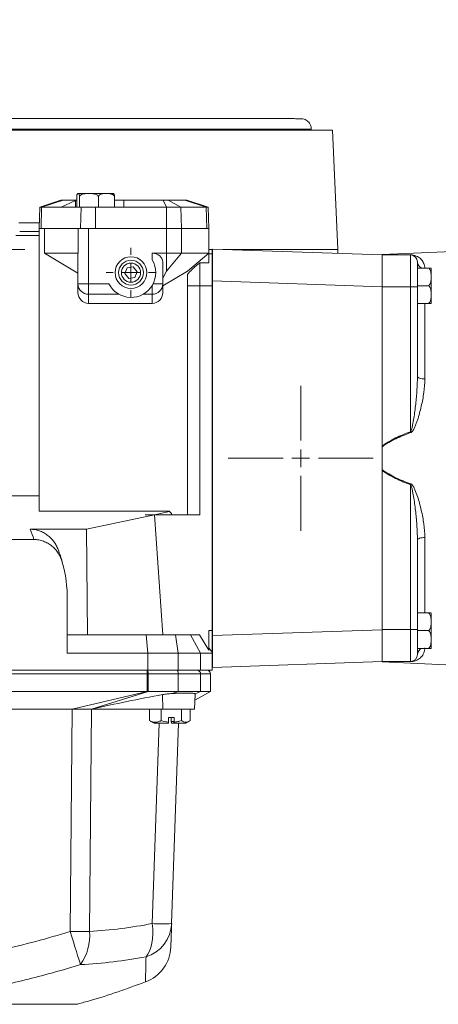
# Model space of a CAD drawing. Header units: millimetres. Extents: x 110 to 1108, y -176 to 1006.
# Tile 4 of 10: x 352 to 470, y -161 to 117. Entities that reach past the tile are written whole.
import ezdxf

# ---------------------------------------------------------------- set-up
doc = ezdxf.new("R2010")
doc.units = ezdxf.units.MM

# ---------------------------------------------------------------- blocks, each defined once
blk = doc.blocks.new('SW_CENTERMARKSYMBOL_4')
at = {"color": 0, "linetype": 'Continuous', "lineweight": 0}
for p, q in [((0, 5), (0, 65)), ((-5, 0), (-65, 0)), ((0, 0), (-2.5, 0)), ((0, 0), (0, 2.5)), ((0, 0), (0, -2.5)), ((0, 0), (2.5, 0)), ((5, 0), (65, 0)), ((0, -5), (0, -65))]:
    blk.add_line(p, q, dxfattribs=at)
blk = doc.blocks.new('SW_CENTERMARKSYMBOL_9')
at = {"color": 0, "linetype": 'Continuous', "lineweight": 0}
for p, q in [((0, 5), (0, 20.5)), ((-5, 0), (-20.5, 0)), ((0, 0), (-2.5, 0)), ((0, 0), (0, 2.5)), ((0, 0), (0, -2.5)), ((0, 0), (2.5, 0)), ((5, 0), (20.5, 0)), ((0, -5), (0, -20.5))]:
    blk.add_line(p, q, dxfattribs=at)
blk = doc.blocks.new('SW_CENTERMARKSYMBOL_10')
at = {"color": 0, "linetype": 'Continuous', "lineweight": 0}
for p, q in [((0, 5), (0, 20.5)), ((-5, 0), (-20.5, 0)), ((0, 0), (-2.5, 0)), ((0, 0), (0, 2.5)), ((0, 0), (0, -2.5)), ((0, 0), (2.5, 0)), ((5, 0), (20.5, 0)), ((0, -5), (0, -20.5))]:
    blk.add_line(p, q, dxfattribs=at)
blk = doc.blocks.new('SW_CENTERMARKSYMBOL_15')
at = {"color": 0, "linetype": 'Continuous', "lineweight": 0}
for p, q in [((0, 5), (0, 7)), ((-5, 0), (-7, 0)), ((0, 0), (-2.5, 0)), ((0, 0), (0, 2.5)), ((0, 0), (0, -2.5)), ((0, 0), (2.5, 0)), ((5, 0), (7, 0)), ((0, -5), (0, -7))]:
    blk.add_line(p, q, dxfattribs=at)

msp = doc.modelspace()

# ---------------------------------------------------------------- linework, layer by layer
at = {"color": 8, "linetype": 'Continuous', "lineweight": 15}
for p, q in [((348.64, 86.1), (434.19, 86.1)), ((466.29, 36.82), (466.29, 15.46)), ((466.29, -29.41), (466.29, -50.76)), ((405.66, -72.97), (401.28, -75.45)), ((389.2, -138.64), (391.17, -81.97))]:
    msp.add_line(p, q, dxfattribs=at)
at = {"color": 7, "linetype": 'Continuous', "lineweight": 15}
for p, q in [((348.67, 85.85), (440.19, 85.85)), ((434.19, 85.85), (434.19, 86.1)), ((441.69, 52.1), (440.19, 85.85)), ((367.85, 64.03), (367.85, 66.93)), ((377.97, 67.93), (368.42, 67.93)), ((368.62, 64.03), (368.62, 66.93)), ((373.96, 64.03), (373.96, 66.93)), ((378.53, 64.03), (378.53, 66.93)), ((363.4, 66.03), (357.4, 64.03)), ((357.93, 64.03), (363.99, 66.03)), ((363.4, 66.03), (363.99, 66.03)), ((363.44, 64.03), (367.54, 65.96)), ((363.99, 66.03), (367.69, 66.03)), ((367.54, 64.03), (367.54, 65.96)), ((367.93, 66.03), (367.69, 66.03)), ((381.19, 66.03), (378.46, 66.03)), ((381.19, 66.03), (392.28, 66.03)), ((381.19, 65.96), (381.19, 64.03)), ((392.28, 66.03), (393.19, 64.03)), ((392.28, 66.03), (393.69, 66.03)), ((397.29, 64.03), (393.69, 66.03)), ((393.69, 66.03), (398.4, 66.03)), ((404.46, 64.03), (398.4, 66.03)), ((398.4, 66.03), (398.98, 66.03)), ((404.98, 64.03), (398.98, 66.03)), ((357.4, 64.03), (357.19, 58.03)), ((357.93, 64.03), (357.4, 64.03)), ((357.93, 64.03), (357.78, 58.03)), ((363.44, 64.03), (357.93, 64.03)), ((369.1, 64.03), (363.44, 64.03)), ((369.1, 64.03), (368.95, 58.03)), ((373.19, 64.03), (369.1, 64.03)), ((373.19, 64.03), (373.19, 58.03)), ((373.19, 64.03), (381.19, 64.03)), ((393.19, 64.03), (381.19, 64.03)), ((393.19, 64.03), (393.19, 58.03)), ((397.29, 64.03), (393.19, 64.03)), ((397.29, 64.03), (397.44, 58.03)), ((404.46, 64.03), (397.29, 64.03)), ((404.46, 64.03), (404.61, 58.03)), ((404.98, 64.03), (404.46, 64.03)), ((404.98, 64.03), (405.19, 58.03)), ((357.25, 59.6), (351.48, 59.6)), ((350.67, 56.03), (357.19, 56.03)), ((351.72, 57.15), (357.19, 57.15)), ((357.19, -21.96), (357.19, 58.03)), ((358.71, 58.03), (357.19, 58.03)), ((358.71, 58.03), (368.24, 58.03)), ((358.71, 51.03), (358.71, 58.03)), ((368.24, 51.03), (368.24, 58.03)), ((368.24, 58.03), (371.19, 58.03)), ((371.19, 58.03), (371.19, 42.33)), ((371.19, 58.03), (373.19, 58.03)), ((393.19, 58.03), (373.19, 58.03)), ((397.44, 58.03), (393.19, 58.03)), ((393.19, 51.03), (393.19, 58.03)), ((397.44, 51.03), (397.44, 58.03)), ((404.61, 58.03), (397.44, 58.03)), ((404.61, 58.03), (405.19, 58.03)), ((405.19, 51.03), (405.19, 58.03)), ((505.69, 53.03), (454.19, 50.62)), ((358.71, 51.03), (368.24, 51.03)), ((358.71, 51.03), (368.19, 45.4)), ((368.19, 42.33), (368.19, 50.74)), ((389.19, 51.03), (393.19, 51.03)), ((389.19, 49.13), (389.19, 51.03)), ((393.19, 51.03), (397.44, 51.03)), ((393.19, 45.99), (393.19, 51.03)), ((393.19, 45.99), (397.44, 51.03)), ((397.44, 51.03), (405.19, 51.03)), ((399.19, 45.99), (405.19, 51.03)), ((405.19, 52.1), (406.33, 52.1)), ((405.19, 48.33), (405.19, 51.03)), ((405.19, 50.82), (406.19, 50.82)), ((406.21, 52.2), (454.19, 50.53)), ((409.23, 52.1), (441.69, 52.1)), ((441.64, 50.97), (441.69, 52.1)), ((454.19, 50.53), (454.19, 50.62)), ((462.19, 50.53), (454.19, 50.53)), ((462.19, 41.53), (462.19, 50.53)), ((392.19, 48.51), (392.19, 42.33)), ((402.66, 48.33), (402.66, 41.82)), ((405.19, 48.33), (402.66, 48.33)), ((464.19, 48.53), (464.19, 41.53)), ((382.1, 46.87), (381.48, 45.26)), ((381.48, 45.26), (382.57, 43.91)), ((383.81, 47.15), (382.1, 46.87)), ((384.9, 45.8), (383.81, 47.15)), ((384.28, 44.18), (384.9, 45.8)), ((392.19, 43.97), (393.19, 45.99)), ((392.19, 41.84), (399.19, 45.99)), ((399.19, 41.82), (399.19, 45.05)), ((464.19, 46.82), (467.09, 46.82)), ((468.09, 37.04), (468.09, 46.59)), ((371.19, 42.33), (368.19, 42.33)), ((368.19, 39.92), (368.19, 42.33)), ((371.19, 42.33), (376.97, 42.33)), ((371.19, 39.43), (371.19, 42.33)), ((382.57, 43.91), (384.28, 44.18)), ((389.19, 39.43), (389.19, 41.92)), ((392.19, 42.33), (389.42, 42.33)), ((392.19, 42.33), (392.19, 39.92)), ((399.19, 41.82), (402.66, 41.82)), ((399.19, -22.97), (399.19, 41.82)), ((402.66, 41.82), (406.19, 41.82)), ((402.66, 41.82), (402.66, -22.97)), ((406.19, 43.21), (406.21, 43.21)), ((406.19, 43.21), (406.19, -57.15)), ((406.21, 43.21), (406.21, -57.15)), ((454.19, 41.53), (406.21, 43.21)), ((464.19, 41.82), (467.09, 41.82)), ((379.75, 39.43), (371.19, 39.43)), ((371.19, 39.43), (371.19, 36.81)), ((389.19, 39.43), (386.63, 39.43)), ((389.19, 36.81), (389.19, 39.43)), ((454.19, 41.53), (454.19, 41.53)), ((454.19, -3.6), (454.19, 41.53)), ((462.19, 41.53), (454.19, 41.53)), ((462.19, 0.52), (462.19, 41.53)), ((464.19, 41.53), (462.19, 41.53)), ((464.19, 41.53), (464.19, 16.23)), ((389.19, 36.81), (371.19, 36.81)), ((464.19, 36.82), (467.09, 36.82)), ((462.29, 0.27), (462.19, 0.52)), ((454.19, -10.16), (454.19, -3.79)), ((454.19, -55.47), (454.19, -10.35)), ((462.29, -14.21), (462.19, -14.46)), ((462.19, -55.47), (462.19, -14.46)), ((232.71, -17.6), (357.19, -17.6)), ((394.02, -21.96), (357.19, -21.96)), ((394.12, -22.07), (389.88, -22.97)), ((394.02, -21.96), (394.12, -22.07)), ((394.12, -22.07), (394.65, -22.59)), ((389.84, -22.98), (370.64, -27.07)), ((387.19, -22.98), (387.19, -22.97)), ((402.66, -22.97), (387.19, -22.97)), ((387.19, -22.98), (389.84, -22.98)), ((389.84, -22.98), (392.21, -56.97)), ((394.67, -22.97), (394.65, -22.59)), ((370.64, -27.07), (354.7, -27.07)), ((370.64, -27.07), (370.92, -56.97)), ((226.63, -29.97), (355.76, -29.97)), ((464.19, -30.18), (464.19, -55.47)), ((365.19, -62.17), (365.19, -46.97)), ((464.19, -50.76), (467.09, -50.76)), ((468.09, -60.54), (468.09, -50.99)), ((406.21, -57.15), (454.19, -55.48)), ((454.19, -55.48), (454.19, -55.47)), ((462.19, -55.47), (454.19, -55.47)), ((462.19, -64.47), (462.19, -55.47)), ((464.19, -55.47), (462.19, -55.47)), ((464.19, -55.47), (464.19, -62.47)), ((365.19, -56.97), (387.52, -56.97)), ((387.52, -56.97), (387.91, -62.17)), ((387.52, -56.97), (395.75, -56.97)), ((395.75, -56.97), (396.52, -62.17)), ((395.75, -56.97), (399.99, -56.97)), ((399.99, -56.97), (402.89, -62.17)), ((399.99, -56.97), (402.6, -56.97)), ((402.6, -56.97), (405.19, -61.3)), ((405.19, -55.76), (406.19, -55.76)), ((405.19, -61.3), (405.19, -55.76)), ((406.19, -57.15), (406.21, -57.15)), ((464.19, -55.76), (467.09, -55.76)), ((464.19, -60.76), (467.09, -60.76)), ((387.91, -62.17), (365.19, -62.17)), ((387.91, -62.17), (387.91, -66.97)), ((396.52, -62.17), (387.91, -62.17)), ((396.52, -62.17), (396.52, -66.97)), ((402.89, -62.17), (396.52, -62.17)), ((402.89, -62.17), (402.89, -66.97)), ((406.19, -62.17), (402.89, -62.17)), ((406.19, -64.02), (406.19, -66.97)), ((454.19, -64.47), (406.21, -66.15)), ((462.19, -64.47), (454.19, -64.47)), ((454.19, -64.47), (454.19, -64.47)), ((454.19, -64.57), (454.19, -64.48)), ((454.19, -64.57), (505.69, -66.97)), ((387.91, -66.97), (202.67, -66.97)), ((387.78, -67.97), (202.8, -67.97)), ((387.78, -67.97), (387.78, -66.97)), ((387.78, -72.97), (387.78, -67.97)), ((388.04, -67.97), (387.78, -67.97)), ((396.52, -66.97), (387.91, -66.97)), ((388.04, -72.97), (388.04, -67.97)), ((396.52, -67.97), (388.04, -67.97)), ((402.89, -66.97), (396.52, -66.97)), ((396.52, -72.97), (396.52, -67.97)), ((402.89, -67.97), (396.52, -67.97)), ((406.19, -66.97), (402.89, -66.97)), ((402.89, -72.97), (402.89, -67.97)), ((405.66, -67.97), (402.89, -67.97)), ((405.66, -72.97), (405.66, -67.97)), ((405.69, -67.97), (405.66, -67.97)), ((405.69, -72.97), (405.69, -67.97)), ((202.8, -72.97), (387.78, -72.97)), ((387.78, -72.97), (366.55, -77.97)), ((388.04, -72.97), (372.05, -77.97)), ((387.78, -72.97), (388.04, -72.97)), ((388.04, -72.97), (396.52, -72.97)), ((392.13, -73.86), (392.18, -77.97)), ((396.52, -72.97), (394.79, -73.55)), ((396.52, -72.97), (402.89, -72.97)), ((401.19, -77.97), (401.34, -73.73)), ((401.28, -75.46), (405.69, -72.97)), ((401.3, -73.73), (401.32, -73.65)), ((402.89, -72.97), (401.32, -73.65)), ((402.89, -72.97), (405.66, -72.97)), ((405.66, -72.97), (405.69, -72.97)), ((206.96, -77.97), (366.55, -77.97)), ((365.96, -140.87), (366.55, -77.97)), ((366.55, -77.97), (372.05, -77.97)), ((372.05, -77.97), (371.46, -140.87)), ((372.05, -77.97), (392.18, -77.97)), ((388.44, -81.22), (388.44, -77.97)), ((391.7, -81.22), (391.7, -77.97)), ((392.18, -77.97), (401.19, -77.97)), ((397.46, -81.22), (397.46, -77.97)), ((399.95, -81.22), (399.95, -77.97)), ((393.78, -80.37), (395.38, -80.37)), ((393.78, -81.63), (393.78, -80.37)), ((394.6, -81.63), (394.6, -80.37)), ((395.38, -80.37), (395.38, -81.63)), ((388.65, -81.3), (388.44, -81.22)), ((388.63, -81.34), (389.72, -81.97)), ((389.72, -81.97), (393.74, -81.97)), ((394.65, -81.97), (394.69, -81.97)), ((394.69, -81.47), (395.29, -81.47)), ((394.69, -81.47), (394.69, -81.97)), ((394.69, -81.97), (395.29, -81.97)), ((396.67, -81.97), (394.69, -138.64)), ((395.29, -81.97), (395.29, -81.47)), ((395.29, -81.97), (395.33, -81.97)), ((395.33, -81.97), (398.67, -81.97)), ((398.67, -81.97), (399.76, -81.34))]:
    msp.add_line(p, q, dxfattribs=at)
at = {"color": 7, "linetype": 'Continuous', "lineweight": 15, "flags": 128}
for points in [[(466.29, 15.46), (465.88, 15.47), (465.49, 15.51), (465.13, 15.58), (464.81, 15.68), (464.55, 15.79), (464.35, 15.93), (464.23, 16.08), (464.19, 16.23)], [(466.29, -29.41), (465.88, -29.42), (465.49, -29.46), (465.13, -29.52), (464.81, -29.62), (464.55, -29.74), (464.35, -29.88), (464.23, -30.02), (464.19, -30.18)], [(389.2, -138.64), (389.33, -140.11), (389.36, -141.55), (389.28, -142.92), (389.1, -144.21), (388.82, -145.39), (388.45, -146.44), (387.98, -147.33), (387.44, -148.06)], [(368.94, -150.23), (368.72, -149.57), (368.44, -148.71), (368.11, -147.69), (367.74, -146.52), (367.33, -145.23), (366.89, -143.83), (366.43, -142.37), (365.96, -140.87)]]:
    msp.add_lwpolyline(points, dxfattribs=at)
at = {"color": 7, "linetype": 'Continuous', "lineweight": 15}
for radius in [4.5, 3.5, 2.7]:
    msp.add_circle((383.19, 45.53), radius, dxfattribs=at)
for centre, radius, start, end in [((377.97, 66.93), 1, 74.2532, 90), ((406.19, 51.7), 0.5, 88, 90), ((462.19, 50.79), 0.26, 270.2599, 291.3536), ((462.19, 48.53), 2, 0, 90), ((383.19, 45.53), 7, 207.1847, 31.0027), ((467.09, 46.59), 1, 360, 13.1034), ((371.14, 42.38), 2.95, 181.0102, 270.9758), ((389.24, 42.38), 2.95, 269.0242, 358.9898), ((467.09, 37.04), 1, 346.8938, 360), ((325.19, -39.45), 32, 17.2371, 22.7596), ((325.19, -46.97), 40, 15.3792, 20.6989), ((325.19, -46.97), 40, 360, 15.3792), ((467.09, -50.99), 1, 360, 13.1034), ((467.09, -60.54), 1, 346.8938, 360), ((462.19, -62.47), 2, 270, 0), ((406.19, -65.65), 0.5, 270, 272), ((462.19, -64.73), 0.26, 68.6464, 89.7401), ((386.88, -67.74), 1.18, 348.6309, 40.3907), ((395.36, -67.74), 1.18, 348.6309, 40.3907), ((401.9, -67.96), 0.983, 359.0242, 88.9898), ((404.68, -67.96), 0.983, 359.0242, 88.9898), ((404.69, -67.97), 1, 360, 90), ((384.27, -138.11), 10.44, 287.6998, 357.1305), ((391.94, -87.1), 51.61, 266.9472, 273.0528), ((368.71, 137.26), 278.15, 269.4339, 270.5661), ((357.57, -142.16), 13.94, 324.6193, 5.2949), ((383.47, -144.84), 11, 290.3713, 358.0001)]:
    msp.add_arc(centre, radius, start, end, dxfattribs=at)
at = {"color": 8, "linetype": 'Continuous', "lineweight": 15}
for centre, start, end in [((466.05, 48.57), 181.3515, 250.8876), ((466.05, -62.52), 109.1124, 178.6485)]:
    msp.add_arc(centre, 1.86, start, end, dxfattribs=at)
at = {"color": 7, "linetype": 'Continuous', "lineweight": 15}
for centre, major_axis, ratio, start_param, end_param in [((373.19, 65.96), (7.99, 1.99), 0.222648, 2.274672, 2.300866), ((373.19, 65.96), (8, 0), 0.333333, 0, 0.026194), ((371.19, 48.96), (2.86, -2.23), 0.405408, 3.269706, 3.448325), ((389.19, 48.51), (3, 0), 0.8391, 0, 1.570796), ((406.19, 43.2), (0.02, 9), 0.001936, 4.713543, 6.283121), ((371.19, 39.92), (0, -3.11), 0.965926, 4.712389, 6.283185), ((389.19, 39.92), (0, -3.11), 0.965926, 0, 1.570796), ((406.19, -57.14), (-0.02, 9), 0.001936, 3.141656, 4.711235), ((404.29, -55.76), (-5.63, 8.93), 0.194601, 2.023395, 2.198281)]:
    msp.add_ellipse(centre, major_axis=major_axis, ratio=ratio, start_param=start_param, end_param=end_param, dxfattribs=at)
for points, knots in [([(430.59, 89.05), (430.6, 89.06), (430.62, 89.08), (430.18, 89.09), (429.4, 89.1), (428.43, 89.1), (427.38, 89.1), (425.58, 89.1), (422.56, 89.1), (417.55, 89.1), (411.41, 89.1), (404.2, 89.1), (396.01, 89.1), (386.89, 89.1), (376.92, 89.1), (366.15, 89.1), (356.59, 89.1), (350.44, 89.1), (348.32, 89.1)], [0, 0, 0, 0, 0.029333, 0.076696, 0.119523, 0.157015, 0.188459, 0.214893, 0.294644, 0.376392, 0.458849, 0.541275, 0.624018, 0.706771, 0.789751, 0.872893, 0.956021, 1, 1, 1, 1]), ([(430.61, 89.02), (431.01, 89.06), (431.86, 89.15), (433.03, 88.58), (433.78, 87.72), (434.14, 86.86), (434.18, 86.34), (434.19, 86.1)], [0, 0, 0, 0, 0.226955, 0.476871, 0.704797, 0.864293, 1, 1, 1, 1]), ([(367.85, 66.93), (367.85, 67.07), (367.86, 67.2), (367.89, 67.41), (367.9, 67.49), (367.93, 67.62), (367.95, 67.67), (367.99, 67.75), (368, 67.78), (368.06, 67.85), (368.09, 67.87), (368.16, 67.9), (368.2, 67.9), (368.27, 67.9), (368.31, 67.9), (368.38, 67.87), (368.42, 67.85), (368.47, 67.78), (368.49, 67.75), (368.52, 67.67), (368.54, 67.62), (368.57, 67.49), (368.59, 67.41), (368.61, 67.2), (368.62, 67.07), (368.62, 66.93)], [0, 0, 0, 0, 0.0625, 0.0625, 0.125, 0.125, 0.1875, 0.1875, 0.25, 0.25, 0.375, 0.375, 0.5, 0.5, 0.625, 0.625, 0.75, 0.75, 0.8125, 0.8125, 0.875, 0.875, 0.9375, 0.9375, 1, 1, 1, 1]), ([(368.62, 66.93), (368.62, 67.07), (368.68, 67.2), (368.84, 67.41), (368.95, 67.49), (369.29, 67.69), (369.54, 67.76), (370.03, 67.85), (370.28, 67.87), (370.79, 67.9), (371.04, 67.9), (371.54, 67.9), (371.79, 67.9), (372.3, 67.87), (372.55, 67.85), (372.92, 67.78), (373.04, 67.75), (373.29, 67.67), (373.41, 67.62), (373.63, 67.49), (373.73, 67.41), (373.9, 67.2), (373.96, 67.07), (373.96, 66.93)], [0, 0, 0, 0, 0.0625, 0.0625, 0.125, 0.125, 0.25, 0.25, 0.375, 0.375, 0.5, 0.5, 0.625, 0.625, 0.75, 0.75, 0.8125, 0.8125, 0.875, 0.875, 0.9375, 0.9375, 1, 1, 1, 1]), ([(373.96, 66.93), (373.96, 67.07), (374.01, 67.2), (374.15, 67.41), (374.24, 67.49), (374.43, 67.62), (374.53, 67.67), (374.74, 67.75), (374.85, 67.78), (375.17, 67.85), (375.38, 67.87), (375.81, 67.9), (376.03, 67.9), (376.46, 67.9), (376.68, 67.9), (377.11, 67.87), (377.33, 67.85), (377.65, 67.78), (377.75, 67.75), (377.96, 67.67), (378.06, 67.62), (378.25, 67.49), (378.34, 67.41), (378.48, 67.2), (378.53, 67.07), (378.53, 66.93)], [0, 0, 0, 0, 0.0625, 0.0625, 0.125, 0.125, 0.1875, 0.1875, 0.25, 0.25, 0.375, 0.375, 0.5, 0.5, 0.625, 0.625, 0.75, 0.75, 0.8125, 0.8125, 0.875, 0.875, 0.9375, 0.9375, 1, 1, 1, 1]), ([(378.53, 66.93), (378.53, 66.99), (378.53, 67.11), (378.51, 67.3), (378.48, 67.52), (378.39, 67.82), (378.3, 67.89), (378.24, 67.89), (378.24, 67.89)], [0, 0, 0, 0, 0.067852, 0.135474, 0.24579, 0.434342, 0.978542, 1, 1, 1, 1]), ([(406.19, 52.2), (406.19, 52.2), (406.19, 52.14), (406.19, 51.91), (406.19, 51.74), (406.19, 51.41), (406.19, 51.28), (406.19, 51), (406.19, 50.85), (406.19, 50.36), (406.19, 49.99), (406.19, 49.15), (406.19, 48.7), (406.19, 47.97), (406.19, 47.71), (406.19, 47.19), (406.19, 46.93), (406.19, 46.11), (406.19, 45.55), (406.19, 44.4), (406.19, 43.8), (406.19, 43.21)], [0, 0, 0, 0, 0.125, 0.125, 0.25, 0.25, 0.3125, 0.3125, 0.375, 0.375, 0.5, 0.5, 0.625, 0.625, 0.6875, 0.6875, 0.75, 0.75, 0.875, 0.875, 1, 1, 1, 1]), ([(454.19, 50.53), (454.78, 50.53), (455.41, 50.54), (456.72, 50.54), (457.39, 50.54), (459.45, 50.54), (460.86, 50.54), (462.29, 50.55)], [0, 0, 0, 0, 0.25, 0.25, 0.5, 0.5, 1, 1, 1, 1]), ([(454.19, 41.53), (454.19, 41.64), (454.19, 41.84), (454.19, 42.15), (454.19, 42.46), (454.19, 42.76), (454.19, 43.06), (454.19, 43.36), (454.19, 43.65), (454.19, 43.94), (454.19, 44.23), (454.19, 44.51), (454.19, 44.79), (454.19, 45.07), (454.19, 45.33), (454.19, 45.6), (454.19, 45.85), (454.19, 46.11), (454.19, 46.35), (454.19, 46.59), (454.19, 46.83), (454.19, 47.05), (454.19, 47.27), (454.19, 47.49), (454.19, 47.69), (454.19, 47.95), (454.19, 48.25), (454.19, 48.59), (454.19, 48.9), (454.19, 49.19), (454.19, 49.46), (454.19, 49.7), (454.19, 49.91), (454.19, 50.1), (454.19, 50.25), (454.19, 50.37), (454.19, 50.46), (454.19, 50.52), (454.19, 50.52), (454.19, 50.53)], [0, 0, 0, 0, 0.021934, 0.043772, 0.065515, 0.087161, 0.108712, 0.130167, 0.151526, 0.172789, 0.193957, 0.215029, 0.236006, 0.256887, 0.277673, 0.298363, 0.318958, 0.339457, 0.359862, 0.380171, 0.400384, 0.420503, 0.440527, 0.460455, 0.480288, 0.500027, 0.536536, 0.573369, 0.610527, 0.648009, 0.685816, 0.723948, 0.762405, 0.801189, 0.840298, 0.879733, 0.919495, 0.959584, 1, 1, 1, 1]), ([(466.29, 46.68), (466.29, 47.22), (466.18, 47.7), (465.91, 48.34), (465.8, 48.54), (465.56, 48.91), (465.43, 49.09), (465.13, 49.42), (464.96, 49.57), (464.61, 49.84), (464.42, 49.96), (463.99, 50.19), (463.76, 50.29), (463.35, 50.41), (463.2, 50.45), (462.92, 50.5), (462.82, 50.51), (462.65, 50.53), (462.58, 50.54), (462.44, 50.54), (462.37, 50.55), (462.29, 50.55)], [0, 0, 0, 0, 0.25, 0.25, 0.375, 0.375, 0.5, 0.5, 0.625, 0.625, 0.75, 0.75, 0.875, 0.875, 0.9375, 0.9375, 0.96875, 0.96875, 0.984375, 0.984375, 1, 1, 1, 1]), ([(402.66, 48.33), (402.03, 47.84), (401.42, 47.32), (400.55, 46.51), (400.26, 46.24), (399.71, 45.66), (399.44, 45.36), (399.19, 45.05)], [0, 0, 0, 0, 0.5, 0.5, 0.75, 0.75, 1, 1, 1, 1]), ([(468.07, 46.82), (468.07, 46.82), (468.13, 46.82), (468.07, 46.82), (467.76, 46.82), (467.56, 46.82), (467.34, 46.82), (467.19, 46.82), (467.11, 46.82), (467.09, 46.82)], [0, 0, 0, 0, 0.000536, 0.613499, 0.736393, 0.860295, 0.924085, 0.988417, 1, 1, 1, 1]), ([(467.09, 46.82), (467.23, 46.82), (467.37, 46.76), (467.58, 46.61), (467.66, 46.51), (467.79, 46.3), (467.84, 46.19), (467.92, 45.96), (467.94, 45.85), (468.01, 45.5), (468.04, 45.26), (468.06, 44.79), (468.07, 44.55), (468.07, 44.08), (468.06, 43.84), (468.03, 43.37), (468.01, 43.13), (467.94, 42.78), (467.91, 42.67), (467.83, 42.44), (467.78, 42.33), (467.65, 42.12), (467.57, 42.02), (467.36, 41.87), (467.23, 41.82), (467.09, 41.82)], [0, 0, 0, 0, 0.0625, 0.0625, 0.125, 0.125, 0.1875, 0.1875, 0.25, 0.25, 0.375, 0.375, 0.5, 0.5, 0.625, 0.625, 0.75, 0.75, 0.8125, 0.8125, 0.875, 0.875, 0.9375, 0.9375, 1, 1, 1, 1]), ([(467.09, 41.82), (467.23, 41.82), (467.37, 41.76), (467.58, 41.61), (467.66, 41.51), (467.79, 41.3), (467.84, 41.19), (467.92, 40.96), (467.94, 40.85), (468.01, 40.5), (468.04, 40.26), (468.06, 39.79), (468.07, 39.55), (468.07, 39.08), (468.06, 38.84), (468.03, 38.37), (468.01, 38.13), (467.94, 37.78), (467.91, 37.67), (467.83, 37.44), (467.78, 37.33), (467.65, 37.12), (467.57, 37.02), (467.36, 36.87), (467.23, 36.82), (467.09, 36.82)], [0, 0, 0, 0, 0.0625, 0.0625, 0.125, 0.125, 0.1875, 0.1875, 0.25, 0.25, 0.375, 0.375, 0.5, 0.5, 0.625, 0.625, 0.75, 0.75, 0.8125, 0.8125, 0.875, 0.875, 0.9375, 0.9375, 1, 1, 1, 1]), ([(467.09, 36.82), (467.1, 36.82), (467.16, 36.82), (467.29, 36.82), (467.49, 36.82), (467.73, 36.82), (468.07, 36.82), (468.13, 36.82), (468.07, 36.82), (468.07, 36.82)], [0, 0, 0, 0, 0.0024821, 0.0561645, 0.1211121, 0.2162574, 0.3852814, 0.9996613, 1, 1, 1, 1]), ([(464.19, 16.23), (464.19, 14.92), (464.14, 13.61), (463.97, 10.97), (463.85, 9.65), (463.55, 7.01), (463.38, 5.69), (463.08, 3.72), (462.96, 3.06), (462.76, 2.07), (462.69, 1.75), (462.55, 1.26), (462.5, 1.1), (462.41, 0.87), (462.38, 0.79), (462.32, 0.68), (462.3, 0.64), (462.25, 0.58), (462.23, 0.54), (462.19, 0.52)], [0, 0, 0, 0, 0.25, 0.25, 0.5, 0.5, 0.75, 0.75, 0.875, 0.875, 0.9375, 0.9375, 0.96875, 0.96875, 0.984375, 0.984375, 0.992188, 0.992188, 1, 1, 1, 1]), ([(462.29, 0.27), (462.37, 0.3), (462.44, 0.34), (462.58, 0.45), (462.64, 0.51), (462.81, 0.7), (462.91, 0.84), (463.19, 1.28), (463.34, 1.59), (463.62, 2.22), (463.74, 2.54), (463.98, 3.18), (464.09, 3.5), (464.41, 4.47), (464.61, 5.11), (464.96, 6.41), (465.13, 7.06), (465.43, 8.37), (465.56, 9.02), (465.8, 10.32), (465.91, 10.97), (466.18, 12.9), (466.29, 14.19), (466.29, 15.46)], [0, 0, 0, 0, 0.015625, 0.015625, 0.03125, 0.03125, 0.0625, 0.0625, 0.125, 0.125, 0.1875, 0.1875, 0.25, 0.25, 0.375, 0.375, 0.5, 0.5, 0.625, 0.625, 0.75, 0.75, 1, 1, 1, 1]), ([(454.19, -3.6), (454.77, -3.12), (455.4, -2.7), (456.69, -1.93), (457.35, -1.58), (459.39, -0.58), (460.78, -0.01), (462.19, 0.52)], [0, 0, 0, 0, 0.25, 0.25, 0.5, 0.5, 1, 1, 1, 1]), ([(462.29, 0.27), (460.86, -0.25), (459.45, -0.81), (457.39, -1.78), (456.72, -2.13), (455.41, -2.89), (454.78, -3.31), (454.19, -3.79)], [0, 0, 0, 0, 0.5, 0.5, 0.75, 0.75, 1, 1, 1, 1]), ([(454.19, -10.16), (454.78, -10.64), (455.41, -11.05), (456.72, -11.81), (457.39, -12.16), (459.45, -13.14), (460.86, -13.7), (462.29, -14.21)], [0, 0, 0, 0, 0.25, 0.25, 0.5, 0.5, 1, 1, 1, 1]), ([(462.19, -14.46), (460.78, -13.93), (459.39, -13.36), (457.35, -12.37), (456.69, -12.02), (455.4, -11.24), (454.77, -10.83), (454.19, -10.35)], [0, 0, 0, 0, 0.5, 0.5, 0.75, 0.75, 1, 1, 1, 1]), ([(462.19, -14.46), (462.23, -14.49), (462.25, -14.52), (462.3, -14.59), (462.32, -14.62), (462.38, -14.74), (462.42, -14.81), (462.51, -15.05), (462.55, -15.21), (462.69, -15.7), (462.76, -16.02), (462.96, -17), (463.08, -17.66), (463.38, -19.64), (463.55, -20.96), (463.85, -23.6), (463.97, -24.92), (464.14, -27.55), (464.19, -28.87), (464.19, -30.18)], [0, 0, 0, 0, 0.007812, 0.007812, 0.015625, 0.015625, 0.03125, 0.03125, 0.0625, 0.0625, 0.125, 0.125, 0.25, 0.25, 0.5, 0.5, 0.75, 0.75, 1, 1, 1, 1]), ([(466.29, -29.41), (466.29, -28.13), (466.18, -26.85), (465.91, -24.91), (465.8, -24.27), (465.56, -22.97), (465.43, -22.31), (465.13, -21.01), (464.96, -20.36), (464.61, -19.06), (464.42, -18.42), (463.99, -17.13), (463.76, -16.5), (463.35, -15.56), (463.2, -15.24), (462.92, -14.8), (462.82, -14.65), (462.65, -14.46), (462.58, -14.4), (462.44, -14.29), (462.37, -14.24), (462.29, -14.21)], [0, 0, 0, 0, 0.25, 0.25, 0.375, 0.375, 0.5, 0.5, 0.625, 0.625, 0.75, 0.75, 0.875, 0.875, 0.9375, 0.9375, 0.96875, 0.96875, 0.984375, 0.984375, 1, 1, 1, 1]), ([(354.7, -27.07), (355.58, -27.07), (356.42, -27.22), (357.66, -27.65), (358.06, -27.82), (358.82, -28.23), (359.19, -28.46), (359.88, -28.98), (360.21, -29.27), (360.82, -29.88), (361.1, -30.21), (361.62, -30.9), (361.86, -31.27), (362.28, -32.03), (362.46, -32.43), (362.61, -32.83)], [0, 0, 0, 0, 0.25, 0.25, 0.375, 0.375, 0.5, 0.5, 0.625, 0.625, 0.75, 0.75, 0.875, 0.875, 1, 1, 1, 1]), ([(363.76, -36.36), (363.52, -35.47), (363.14, -34.64), (362.52, -33.67), (362.39, -33.48), (362.11, -33.12), (361.97, -32.94), (361.51, -32.43), (361.18, -32.11), (360.47, -31.53), (360.09, -31.27), (359.3, -30.81), (358.89, -30.62), (358.03, -30.3), (357.58, -30.18), (356.68, -30.01), (356.22, -29.97), (355.76, -29.97)], [0, 0, 0, 0, 0.25, 0.25, 0.3125, 0.3125, 0.375, 0.375, 0.5, 0.5, 0.625, 0.625, 0.75, 0.75, 0.875, 0.875, 1, 1, 1, 1]), ([(468.07, -50.76), (468.07, -50.76), (468.13, -50.76), (468.07, -50.76), (467.76, -50.76), (467.56, -50.76), (467.34, -50.76), (467.19, -50.76), (467.11, -50.76), (467.09, -50.76)], [0, 0, 0, 0, 0.000536, 0.613499, 0.736393, 0.860295, 0.924085, 0.988417, 1, 1, 1, 1]), ([(467.09, -50.76), (467.23, -50.76), (467.37, -50.82), (467.58, -50.97), (467.66, -51.07), (467.79, -51.28), (467.84, -51.39), (467.92, -51.62), (467.94, -51.74), (468.01, -52.08), (468.04, -52.32), (468.06, -52.79), (468.07, -53.03), (468.07, -53.5), (468.06, -53.74), (468.03, -54.21), (468.01, -54.45), (467.94, -54.8), (467.91, -54.91), (467.83, -55.14), (467.78, -55.25), (467.65, -55.46), (467.57, -55.56), (467.36, -55.71), (467.23, -55.76), (467.09, -55.76)], [0, 0, 0, 0, 0.0625, 0.0625, 0.125, 0.125, 0.1875, 0.1875, 0.25, 0.25, 0.375, 0.375, 0.5, 0.5, 0.625, 0.625, 0.75, 0.75, 0.8125, 0.8125, 0.875, 0.875, 0.9375, 0.9375, 1, 1, 1, 1]), ([(454.19, -64.47), (454.19, -64.47), (454.19, -64.47), (454.19, -64.45), (454.19, -64.43), (454.19, -64.39), (454.19, -64.34), (454.19, -64.29), (454.19, -64.22), (454.19, -64.14), (454.19, -64.06), (454.19, -63.97), (454.19, -63.86), (454.19, -63.75), (454.19, -63.63), (454.19, -63.5), (454.19, -63.37), (454.19, -63.23), (454.19, -63.08), (454.19, -62.92), (454.19, -62.75), (454.19, -62.58), (454.19, -62.41), (454.19, -62.22), (454.19, -62.03), (454.19, -61.78), (454.19, -61.47), (454.19, -61.07), (454.19, -60.65), (454.19, -60.2), (454.19, -59.74), (454.19, -59.26), (454.19, -58.76), (454.19, -58.24), (454.19, -57.71), (454.19, -57.17), (454.19, -56.61), (454.19, -56.05), (454.19, -55.67), (454.19, -55.48)], [0, 0, 0, 0, 0.021934, 0.043773, 0.065515, 0.087162, 0.108713, 0.130168, 0.151527, 0.172791, 0.193959, 0.215031, 0.236008, 0.256889, 0.277675, 0.298365, 0.31896, 0.339459, 0.359863, 0.380172, 0.400386, 0.420504, 0.440527, 0.460456, 0.480289, 0.500027, 0.536537, 0.57337, 0.610528, 0.64801, 0.685817, 0.72395, 0.762407, 0.80119, 0.840299, 0.879735, 0.919496, 0.959585, 1, 1, 1, 1]), ([(406.19, -57.15), (406.19, -57.81), (406.19, -58.47), (406.19, -59.73), (406.19, -60.35), (406.19, -61.24), (406.19, -61.53), (406.19, -62.08), (406.19, -62.35), (406.19, -62.87), (406.19, -63.11), (406.19, -63.59), (406.19, -63.81), (406.19, -64.02)], [0, 0, 0, 0, 0.25, 0.25, 0.5, 0.5, 0.625, 0.625, 0.75, 0.75, 0.875, 0.875, 1, 1, 1, 1]), ([(467.09, -55.76), (467.23, -55.76), (467.37, -55.82), (467.58, -55.97), (467.66, -56.07), (467.79, -56.28), (467.84, -56.39), (467.92, -56.62), (467.94, -56.74), (468.01, -57.08), (468.04, -57.32), (468.06, -57.79), (468.07, -58.03), (468.07, -58.5), (468.06, -58.74), (468.03, -59.21), (468.01, -59.45), (467.94, -59.8), (467.91, -59.91), (467.83, -60.14), (467.78, -60.25), (467.65, -60.46), (467.57, -60.56), (467.36, -60.71), (467.23, -60.76), (467.09, -60.76)], [0, 0, 0, 0, 0.0625, 0.0625, 0.125, 0.125, 0.1875, 0.1875, 0.25, 0.25, 0.375, 0.375, 0.5, 0.5, 0.625, 0.625, 0.75, 0.75, 0.8125, 0.8125, 0.875, 0.875, 0.9375, 0.9375, 1, 1, 1, 1]), ([(462.29, -64.49), (462.37, -64.49), (462.44, -64.49), (462.58, -64.48), (462.64, -64.48), (462.81, -64.46), (462.91, -64.44), (463.19, -64.4), (463.34, -64.36), (463.62, -64.27), (463.74, -64.23), (463.98, -64.13), (464.09, -64.08), (464.41, -63.91), (464.61, -63.78), (464.96, -63.51), (465.13, -63.36), (465.43, -63.03), (465.56, -62.86), (465.8, -62.48), (465.91, -62.28), (466.18, -61.64), (466.29, -61.16), (466.29, -60.63)], [0, 0, 0, 0, 0.015625, 0.015625, 0.03125, 0.03125, 0.0625, 0.0625, 0.125, 0.125, 0.1875, 0.1875, 0.25, 0.25, 0.375, 0.375, 0.5, 0.5, 0.625, 0.625, 0.75, 0.75, 1, 1, 1, 1]), ([(467.09, -60.76), (467.1, -60.76), (467.16, -60.76), (467.29, -60.76), (467.49, -60.76), (467.73, -60.76), (468.07, -60.76), (468.13, -60.76), (468.07, -60.76), (468.07, -60.76)], [0, 0, 0, 0, 0.002482, 0.056165, 0.121112, 0.216257, 0.385281, 0.999661, 1, 1, 1, 1]), ([(462.29, -64.49), (460.86, -64.49), (459.45, -64.49), (457.39, -64.48), (456.72, -64.48), (455.41, -64.48), (454.78, -64.48), (454.19, -64.48)], [0, 0, 0, 0, 0.5, 0.5, 0.75, 0.75, 1, 1, 1, 1]), ([(394.79, -73.55), (394.34, -73.58), (393.89, -73.62), (393, -73.72), (392.57, -73.79), (392.13, -73.86)], [0, 0, 0, 0, 0.5, 0.5, 1, 1, 1, 1]), ([(401.32, -73.65), (401.29, -73.61), (401.22, -73.58), (401, -73.53), (400.86, -73.51), (400.51, -73.47), (400.3, -73.46), (399.95, -73.45), (399.82, -73.44), (399.55, -73.44), (399.41, -73.44), (398.96, -73.43), (398.64, -73.43), (398.13, -73.44), (397.95, -73.44), (397.59, -73.44), (397.4, -73.45), (396.83, -73.46), (396.44, -73.47), (395.63, -73.5), (395.21, -73.52), (394.79, -73.55)], [0, 0, 0, 0, 0.125, 0.125, 0.25, 0.25, 0.375, 0.375, 0.4375, 0.4375, 0.5, 0.5, 0.625, 0.625, 0.6875, 0.6875, 0.75, 0.75, 0.875, 0.875, 1, 1, 1, 1]), ([(388.44, -81.22), (388.97, -81.49), (389.51, -81.67), (390.2, -81.67), (390.34, -81.66), (390.62, -81.62), (390.76, -81.59), (391.17, -81.47), (391.43, -81.36), (391.7, -81.22)], [0, 0, 0, 0, 0.5, 0.5, 0.625, 0.625, 0.75, 0.75, 1, 1, 1, 1]), ([(397.46, -81.22), (397.12, -81.32), (396.77, -81.41), (396.08, -81.55), (395.73, -81.6), (395.38, -81.63)], [0, 0, 0, 0, 0.5, 0.5, 1, 1, 1, 1]), ([(397.46, -81.22), (397.86, -81.49), (398.28, -81.67), (398.81, -81.67), (398.91, -81.66), (399.12, -81.62), (399.23, -81.59), (399.54, -81.47), (399.75, -81.36), (399.95, -81.22)], [0, 0, 0, 0, 0.5, 0.5, 0.625, 0.625, 0.75, 0.75, 1, 1, 1, 1]), ([(207.84, -138.38), (211.02, -139.48), (214.23, -140.52), (219.07, -141.98), (220.69, -142.45), (223.94, -143.36), (225.57, -143.8), (233.72, -145.9), (240.26, -147.32), (253.41, -149.62), (266.6, -151.4), (279.89, -152.14), (293.22, -152.36), (299.92, -152.21), (308.32, -151.68), (310, -151.56), (313.36, -151.28), (315.04, -151.12), (320.05, -150.61), (323.39, -150.2), (333.35, -148.77), (339.94, -147.55), (353.03, -144.61), (359.52, -142.87), (365.96, -140.87)], [0, 0, 0, 0, 0.0625, 0.0625, 0.09375, 0.09375, 0.125, 0.125, 0.25, 0.25, 0.375, 0.5, 0.5, 0.625, 0.625, 0.65625, 0.65625, 0.6875, 0.6875, 0.75, 0.75, 0.875, 0.875, 1, 1, 1, 1]), ([(394.69, -138.64), (394.67, -139.18), (394.65, -139.69), (394.62, -140.65), (394.61, -141.1), (394.56, -142.34), (394.54, -143.02), (394.48, -144.66), (394.46, -145.21), (394.46, -145.22)], [0, 0, 0, 0, 0.125, 0.125, 0.25, 0.25, 0.5, 0.5, 1, 1, 1, 1]), ([(368.94, -150.23), (364.07, -151.74), (359.16, -153.11), (349.26, -155.57), (344.27, -156.66), (329.25, -159.47), (319.16, -160.76), (308.98, -161.47)], [0, 0, 0, 0, 0.25, 0.25, 0.5, 0.5, 1, 1, 1, 1]), ([(368.09, -161.39), (369.29, -161.07), (375.79, -159.34), (382.12, -157.03), (387.29, -155.13)], [0, 0, 0, 0, 0.183361, 1, 1, 1, 1]), ([(308.98, -161.47), (312.52, -161.47), (319.58, -161.47), (328.7, -161.47), (336.37, -161.47), (342.63, -161.47), (348.52, -161.47), (353.93, -161.47), (358.72, -161.47), (362.38, -161.47), (365.01, -161.47), (366.78, -161.47), (367.81, -161.47), (368.24, -161.47), (368.12, -161.47), (368.11, -161.47)], [0, 0, 0, 0, 0.124837, 0.249238, 0.333331, 0.416673, 0.498882, 0.583168, 0.666552, 0.748976, 0.812112, 0.873969, 0.936143, 0.999072, 1, 1, 1, 1])]:
    msp.add_open_spline(points, degree=3, knots=knots, dxfattribs=at)
for points in [[(454.19, -3.6), (454.19, -3.66), (454.19, -3.72), (454.19, -3.79)], [(454.19, -10.16), (454.19, -10.22), (454.19, -10.28), (454.19, -10.35)], [(392.13, -73.86), (385.4, -75.06), (378.71, -76.46), (372.05, -77.97)], [(393.78, -81.63), (393.07, -81.57), (392.38, -81.42), (391.7, -81.22)], [(393.78, -81.63), (393.77, -81.75), (393.75, -81.86), (393.74, -81.97)], [(394.6, -81.63), (394.62, -81.75), (394.63, -81.86), (394.65, -81.97)], [(395.33, -81.97), (395.35, -81.86), (395.36, -81.75), (395.38, -81.63)], [(371.46, -140.87), (377.39, -140.5), (383.32, -139.75), (389.2, -138.64)], [(387.44, -148.06), (381.3, -149.18), (375.13, -149.91), (368.94, -150.23)]]:
    msp.add_open_spline(points, degree=3, dxfattribs=at)
at = {"color": 8, "linetype": 'Continuous', "lineweight": 15}
msp.add_open_spline([(387.29, -155.14), (387.29, -155.06), (387.3, -154.9), (387.33, -153.44), (387.37, -151.23), (387.42, -149.07), (387.44, -148.06)], degree=3, knots=[0, 0, 0, 0, 0.248476, 0.508115, 0.769641, 1, 1, 1, 1], dxfattribs=at)

# ---------------------------------------------------------------- block references
at = {"color": 7, "linetype": 'Continuous', "lineweight": 0}
for name, p in [('SW_CENTERMARKSYMBOL_4', (288.19, 52.1)), ('SW_CENTERMARKSYMBOL_15', (383.19, 45.53)), ('SW_CENTERMARKSYMBOL_9', (431.18, -6.97)), ('SW_CENTERMARKSYMBOL_10', (431.19, -6.97))]:
    msp.add_blockref(name, p, dxfattribs=at)

doc.saveas('drawing.dxf')
